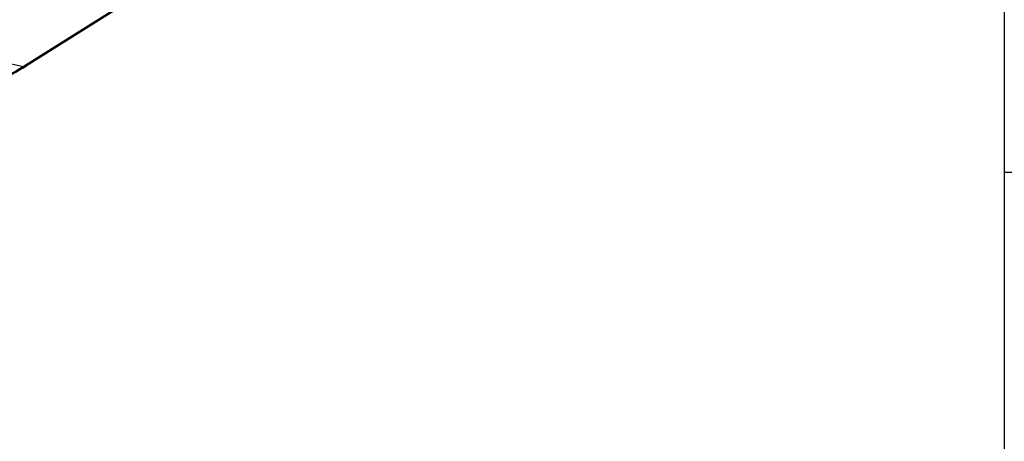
# Model space of a CAD drawing. Header units: millimetres. Extents: x 17 to 597, y 16 to 406.
# Tile 15 of 44: x 128 to 162, y 72 to 86. Entities that reach past the tile are written whole.
import ezdxf

# ---------------------------------------------------------------- set-up
doc = ezdxf.new("R2010")
doc.units = ezdxf.units.MM
doc.header["$LTSCALE"] = 32.67
doc.layers.get('0').update_dxf_attribs({"linetype": 'CONTINUOUS'})
doc.layers.add('ROUNDS', color=7, linetype='CONTINUOUS')

msp = doc.modelspace()

# ---------------------------------------------------------------- linework, layer by layer
at = {"color": 2, "linetype": 'Continuous'}
for p, q in [((162.193458, 395.911944), (162.193458, 15.911944)), ((162.193458, 80.911944), (581.193458, 80.911944))]:
    msp.add_line(p, q, dxfattribs=at)
at = {"layer": 'ROUNDS', "color": 9, "linetype": 'Continuous'}
for p in [(152.848131, 99.759266), (126.394521, 85.008238)]:
    msp.add_line(p, (128.610559, 84.525982), dxfattribs=at)
at = {"layer": 'ROUNDS', "color": 7, "linetype": 'Continuous'}
msp.add_line((152.93959, 99.769774), (128.702018, 84.53649), dxfattribs=at)
msp.add_open_spline([(124.558713, 83.777604), (124.90627, 83.701968), (125.620182, 83.619996), (126.696396, 83.711482), (127.74273, 84.012107), (128.393433, 84.342544), (128.702018, 84.53649)], degree=3, knots=[0, 0, 0, 0, 0.24737891, 0.49588485, 0.746514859, 1, 1, 1, 1], dxfattribs=at)
at = {"layer": 'ROUNDS', "color": 9, "linetype": 'Continuous'}
for points, knots in [([(128.610559, 84.525982), (128.306815, 84.335079), (127.668139, 84.010206), (126.643239, 83.714591), (125.592755, 83.624336), (124.897012, 83.703989), (124.558714, 83.777608)], [0, 0, 0, 0, 0.2550647, 0.506013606, 0.753849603, 1, 1, 1, 1]), ([(128.702019, 84.536489), (128.696036, 84.532728), (128.667538, 84.519294), (128.634113, 84.520856), (128.610559, 84.525982)], [0, 0, 0, 0, 0.226708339, 1, 1, 1, 1])]:
    msp.add_open_spline(points, degree=3, knots=knots, dxfattribs=at)

doc.saveas('drawing.dxf')
